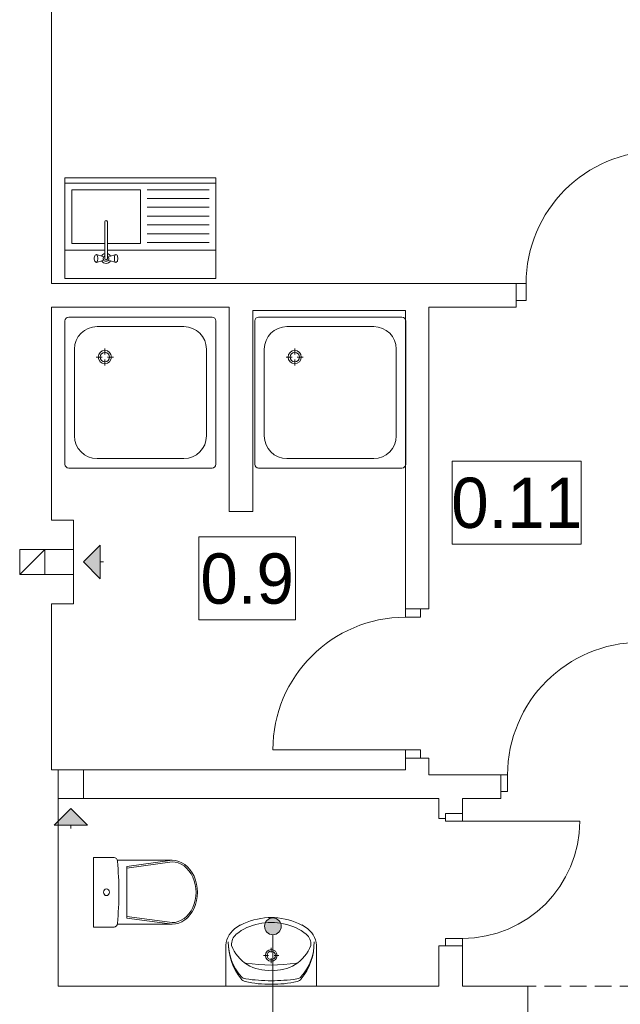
# Model space of a CAD drawing. Extents: x -528673 to -468586, y 24609 to 131944.
# Tile 18 of 87: x -485300 to -481718, y 38426 to 44298. Entities that reach past the tile are written whole.
import ezdxf

# ---------------------------------------------------------------- set-up
doc = ezdxf.new("R2010")
doc.units = 0
doc.header["$MEASUREMENT"] = 0
doc.linetypes.add('Krawędzie ukryte', pattern=[150, 100, -50])
for name, color, linetype in [('#PODKŁAD', 252, 'Continuous'), ('INWENT RURY SPUSTOWE', 252, 'Continuous'), ('INWENT wyposarzenie', 252, 'Continuous'), ('Istniejące kominy', 252, 'Continuous')]:
    doc.layers.add(name, color=color, linetype=linetype)
for name, color, linetype, lineweight in [('INWENT OPISY_Nr_Pióra__21', 252, 'Continuous', 9), ('INWENT RURY SPUSTOWE_Nr_Pióra__21', 252, 'Continuous', 9), ('INWENT wyposarzenie_Nr_Pióra__21', 252, 'Continuous', 9), ('INWENT. DRZWI_Nr_Pióra__5', 252, 'Continuous', 13), ('INWENT.ŚCIANY_Nr_Pióra__1', 252, 'Continuous', 25), ('Istniejące kominy_Nr_Pióra__21', 252, 'Continuous', 9), ('Istniejące stropy_Nr_Pióra__5', 252, 'Continuous', 13)]:
    doc.layers.add(name, color=color, linetype=linetype, lineweight=lineweight)
doc.styles.add('GENERATED_STYLE_3', font='txt')

# ---------------------------------------------------------------- blocks, each defined once
blk = doc.blocks.new('Symbol Umywalka 14_159', base_point=(-483530.2, 38944.6))
at = {"layer": 'INWENT wyposarzenie_Nr_Pióra__21', "linetype": 'Continuous'}
for p, q in [((-484070.2, 38534.5), (-484070.2, 38763)), ((-483800.1, 38734.5), (-483800.1, 38763.3)), ((-483530.2, 38534.5), (-483530.2, 38763)), ((-483845.6, 38717.9), (-483816.7, 38717.9)), ((-483800.1, 38672.4), (-483800.1, 38701.2)), ((-483783.4, 38717.9), (-483754.6, 38717.9)), ((-483530.2, 38534.5), (-484070.2, 38534.5)), ((-483885.2, 38534.5), (-483715.1, 38534.5))]:
    blk.add_line(p, q, dxfattribs=at)
for radius in [35, 25]:
    blk.add_circle((-483800.1, 38717.9), radius, dxfattribs=at)
for centre, radius, start, end in [((-483786.5, 38500.9), 444.2, 94.20524, 116.2597), ((-483800.2, 38674.6), 270, 85.98758, 94.01242), ((-483813.9, 38500.9), 444.2, 63.7403, 85.79476), ((-483933, 38768.9), 137.4, 128.74542, 182.45518), ((-483885.9, 38710), 212.8, 117.15714, 128.68481), ((-483823.6, 38617.2), 293, 99.99776, 129.28506), ((-483800.2, 38597.9), 316.7, 76.43339, 103.56661), ((-483776.8, 38617.2), 293, 50.71494, 80.00224), ((-483714.4, 38710), 212.8, 51.31519, 62.84286), ((-483667.4, 38768.9), 137.4, 357.54482, 51.25458), ((-483956.2, 38782.7), 80.9, 130.80161, 183.93061), ((-483644.2, 38782.7), 80.9, 356.06939, 49.19839), ((-483716.6, 38792.5), 339.6, 179.01528, 219.25775), ((-483751.1, 38794.4), 305.1, 179.24582, 221.39804), ((-483813.1, 38865.6), 240.7, 201.55193, 237.15578), ((-483787.3, 38865.6), 240.7, 302.84422, 338.44807), ((-483883.7, 38792.7), 339.6, 320.66478, 0.90725), ((-483849.2, 38794.4), 305.1, 318.52449, 0.67671), ((-483800.1, 39645.3), 984.9, 261.17957, 278.82655), ((-483819.5, 38869.4), 240.6, 238.94394, 274.60598), ((-483780.9, 38869.4), 240.6, 265.39402, 301.05606), ((-483946.2, 38622.4), 45, 221.39803, 262.09208), ((-483654.3, 38622.2), 45, 277.83045, 318.52449), ((-483944.8, 38606.1), 45, 219.25775, 257.22851), ((-483805.3, 39221.4), 675.9, 257.22851, 270.43281), ((-483793.7, 39720.6), 1153.8, 262.09208, 269.67755), ((-483794.4, 39221.4), 675.9, 269.48972, 282.69402), ((-483805.4, 39720.6), 1153.8, 270.24498, 277.83045), ((-483655.8, 38605.9), 45, 282.69402, 320.66478)]:
    blk.add_arc(centre, radius, start, end, dxfattribs=at)
blk = doc.blocks.new('Symbol WC 2 14_160', base_point=(-484860.2, 38887.3))
at = {"layer": 'INWENT wyposarzenie_Nr_Pióra__21', "linetype": 'Continuous'}
for p, q in [((-484860.2, 38887.3), (-484860.2, 39301.8)), ((-484860.2, 39301.8), (-484737.6, 39301.8)), ((-484718.1, 39285.4), (-484391.2, 39285.4)), ((-484391.7, 39285.4), (-484660.5, 39248.2)), ((-484391.7, 39275.6), (-484660.5, 39238.5)), ((-484660.5, 39094.5), (-484660.5, 39248.2)), ((-484660.5, 39094.5), (-484660.5, 38940.8)), ((-484391.7, 38913.4), (-484660.5, 38950.6)), ((-484391.7, 38903.7), (-484660.5, 38940.8)), ((-484860.2, 38887.3), (-484737.6, 38887.3)), ((-484717.9, 38903.7), (-484391.2, 38903.7))]:
    blk.add_line(p, q, dxfattribs=at)
for centre, major_axis, ratio, start_param, end_param in [((-484737.6, 39277.7), (0, 24.1), 0.857479, 4.812804, 6.283185), ((-484391.2, 39094.5), (0, -190.8), 0.791506, 0, 3.141593), ((-486229.5, 39094.5), (0, 1773.6), 0.857479, 4.60742, 4.817236), ((-484391.7, 39094.5), (0, -181.1), 0.790357, 0, 3.141593), ((-484737.6, 38911.3), (0, 24.1), 0.857479, 3.141593, 4.602988)]:
    blk.add_ellipse(centre, major_axis=major_axis, ratio=ratio, start_param=start_param, end_param=end_param, dxfattribs=at)
blk.add_ellipse((-484782.8, 39094.5), major_axis=(0, 20.1), ratio=0.857479, dxfattribs=at)
blk = doc.blocks.new('Symbol Brodzik 14_161', base_point=(-485030.2, 41624.5))
at = {"layer": 'INWENT wyposarzenie_Nr_Pióra__21', "linetype": 'Continuous'}
for p, q in [((-484152.6, 42524.5), (-485007.6, 42524.5)), ((-485030.1, 41647), (-485030.1, 42502)), ((-484321.4, 42468.3), (-484838.9, 42468.3)), ((-484130.1, 41647), (-484130.1, 42502)), ((-484973.9, 41815.8), (-484973.9, 42333.3)), ((-484807.9, 42286.7), (-484843.5, 42286.7)), ((-484792.3, 42337.9), (-484792.3, 42302.3)), ((-484741.2, 42286.7), (-484776.8, 42286.7)), ((-484186.4, 41815.8), (-484186.4, 42333.3)), ((-484792.3, 42271.2), (-484792.3, 42235.6)), ((-484321.4, 41680.8), (-484838.9, 41680.8)), ((-484152.6, 41624.5), (-485007.6, 41624.5))]:
    blk.add_line(p, q, dxfattribs=at)
for radius in [39.4, 28.1]:
    blk.add_circle((-484792.3, 42286.7), radius, dxfattribs=at)
for centre, radius, start, end in [((-485007.6, 42502), 22.5, 90, 180), ((-484152.6, 42502), 22.5, 0, 90), ((-484838.9, 42333.3), 135, 90, 180), ((-484321.4, 42333.3), 135, 0, 90), ((-484838.9, 41815.8), 135, 180, 270), ((-484321.4, 41815.8), 135, 270, 0), ((-485007.6, 41647), 22.5, 180, 270), ((-484152.6, 41647), 22.5, 270, 0)]:
    blk.add_arc(centre, radius, start, end, dxfattribs=at)
blk = doc.blocks.new('Symbol Brodzik 14_162', base_point=(-483897.9, 41624.5))
at = {"layer": 'INWENT wyposarzenie_Nr_Pióra__21', "linetype": 'Continuous'}
for p, q in [((-483020.3, 42524.5), (-483875.3, 42524.5)), ((-483897.8, 41647), (-483897.8, 42502)), ((-483189.1, 42468.3), (-483706.6, 42468.3)), ((-482997.8, 41647), (-482997.8, 42502)), ((-483841.6, 41815.8), (-483841.6, 42333.3)), ((-483675.6, 42286.7), (-483711.2, 42286.7)), ((-483660, 42337.9), (-483660, 42302.3)), ((-483608.9, 42286.7), (-483644.5, 42286.7)), ((-483054.1, 41815.8), (-483054.1, 42333.3)), ((-483660, 42271.2), (-483660, 42235.6)), ((-483189.1, 41680.8), (-483706.6, 41680.8)), ((-483020.3, 41624.5), (-483875.3, 41624.5))]:
    blk.add_line(p, q, dxfattribs=at)
for radius in [39.4, 28.1]:
    blk.add_circle((-483660, 42286.7), radius, dxfattribs=at)
for centre, radius, start, end in [((-483875.3, 42502), 22.5, 90, 180), ((-483020.3, 42502), 22.5, 0, 90), ((-483706.6, 42333.3), 135, 90, 180), ((-483189.1, 42333.3), 135, 0, 90), ((-483706.6, 41815.8), 135, 180, 270), ((-483189.1, 41815.8), 135, 270, 0), ((-483875.3, 41647), 22.5, 180, 270), ((-483020.3, 41647), 22.5, 270, 0)]:
    blk.add_arc(centre, radius, start, end, dxfattribs=at)
blk = doc.blocks.new('Linia_1', base_point=(-484995.2, 39594.5))
at = {"layer": 'Istniejące kominy_Nr_Pióra__21', "linetype": 'Continuous'}
blk.add_hatch(color=256, dxfattribs=at).paths.add_polyline_path([(-484995.2, 39594.5), (-484895.2, 39494.5), (-485095.2, 39494.5)], flags=0)
for p, q in [((-484995.2, 39594.5), (-485095.2, 39494.5)), ((-484995.2, 39594.5), (-484895.2, 39494.5)), ((-484895.2, 39494.5), (-485095.2, 39494.5)), ((-484995.2, 39494.5), (-484995.2, 39474.5))]:
    blk.add_line(p, q, dxfattribs=at)
blk = doc.blocks.new('Linia_2', base_point=(-484920.2, 41064.5))
at = {"layer": 'Istniejące kominy_Nr_Pióra__21', "linetype": 'Continuous'}
blk.add_hatch(color=256, dxfattribs=at).paths.add_polyline_path([(-484920.2, 41064.5), (-484820.2, 41164.5), (-484820.2, 40964.5)], flags=0)
for p, q in [((-484920.2, 41064.5), (-484820.2, 41164.5)), ((-484820.2, 41164.5), (-484820.2, 40964.5)), ((-484920.2, 41064.5), (-484820.2, 40964.5)), ((-484820.2, 41064.5), (-484800.2, 41064.5))]:
    blk.add_line(p, q, dxfattribs=at)
blk = doc.blocks.new('Linia_3', base_point=(-483790, 36765.6))
at = {"layer": 'INWENT RURY SPUSTOWE_Nr_Pióra__21', "linetype": 'Continuous'}
blk.add_hatch(color=256, dxfattribs=at).paths.add_polyline_path([(-483740, 38891.5), (-483743.8, 38910.7), (-483754.6, 38926.9), (-483770.9, 38937.7), (-483790, 38941.5), (-483809.1, 38937.7), (-483825.3, 38926.9), (-483836.2, 38910.7), (-483840, 38891.5), (-483836.2, 38872.4), (-483825.3, 38856.2), (-483809.1, 38845.4), (-483790, 38841.5), (-483770.9, 38845.4), (-483754.6, 38856.2), (-483743.8, 38872.4)], flags=0)
blk.add_line((-483790, 36765.6), (-483790, 38841.5), dxfattribs=at)
blk.add_circle((-483790, 38891.5), 50, dxfattribs=at)
blk = doc.blocks.new('PARTER')
at = {"layer": 'INWENT wyposarzenie_Nr_Pióra__21', "color": 252, "linetype": 'Continuous', "lineweight": 15}
for p, q in [((-485030.2, 43354.5), (-485030.2, 43304.5)), ((-485030.2, 43354.5), (-484130.2, 43354.5)), ((-485030.2, 43354.5), (-485030.2, 42754.5)), ((-484130.2, 43354.5), (-484130.2, 43304.5)), ((-484130.2, 43354.5), (-484130.2, 42754.5)), ((-485030.2, 43324.5), (-484130.2, 43324.5)), ((-485030.2, 42924.5), (-485030.2, 43324.5)), ((-484990.2, 43284.5), (-484990.2, 42964.5)), ((-484580.2, 43284.5), (-484990.2, 43284.5)), ((-484580.2, 42964.5), (-484580.2, 43284.5)), ((-484540.2, 43284.5), (-484170.2, 43284.5)), ((-484130.2, 43324.5), (-484130.2, 42924.5)), ((-484540.2, 43232), (-484170.2, 43232)), ((-484540.2, 43179.5), (-484170.2, 43179.5)), ((-484540.2, 43127), (-484170.2, 43127)), ((-484793.1, 42873.1), (-484793.1, 43093.4)), ((-484777.3, 43093.4), (-484777.3, 42873.1)), ((-484540.2, 43074.5), (-484170.2, 43074.5)), ((-484540.2, 43022), (-484170.2, 43022)), ((-484990.2, 42964.5), (-484793.1, 42964.5)), ((-484777.3, 42964.5), (-484580.2, 42964.5)), ((-484540.2, 42969.5), (-484170.2, 42969.5)), ((-484793.1, 42924.5), (-485030.2, 42924.5)), ((-484855.1, 42878), (-484854.3, 42884.5)), ((-484855.1, 42871.1), (-484855.1, 42878)), ((-484854.3, 42864.5), (-484855.1, 42871.1)), ((-484854.3, 42884.5), (-484852.8, 42889.9)), ((-484852.8, 42889.9), (-484850.8, 42893.3)), ((-484845.6, 42897.1), (-484850.8, 42893.3)), ((-484845.6, 42897.1), (-484842.8, 42898.5)), ((-484842.8, 42898.5), (-484840, 42897.1)), ((-484805.3, 42886.6), (-484842.8, 42898.5)), ((-484840, 42897.1), (-484837.5, 42892.9)), ((-484837.5, 42892.9), (-484835.7, 42886.5)), ((-484835.7, 42886.5), (-484834.7, 42878.7)), ((-484834.7, 42870.4), (-484835.7, 42862.5)), ((-484834.7, 42878.7), (-484834.7, 42870.4)), ((-484130.2, 42924.5), (-484777.3, 42924.5)), ((-484765.1, 42886.6), (-484727.6, 42898.5)), ((-484735.7, 42878.7), (-484734.7, 42886.5)), ((-484735.7, 42870.4), (-484735.7, 42878.7)), ((-484734.7, 42862.5), (-484735.7, 42870.4)), ((-484734.7, 42886.5), (-484732.9, 42892.9)), ((-484732.9, 42892.9), (-484730.4, 42897.1)), ((-484730.4, 42897.1), (-484727.6, 42898.5)), ((-484727.6, 42898.5), (-484724.8, 42897.1)), ((-484724.8, 42897.1), (-484719.6, 42893.3)), ((-484719.6, 42893.3), (-484717.6, 42889.9)), ((-484717.6, 42889.9), (-484716, 42884.5)), ((-484716, 42884.5), (-484715.2, 42878)), ((-484715.2, 42871.1), (-484716, 42864.5)), ((-484715.2, 42878), (-484715.2, 42871.1)), ((-484852.8, 42859.2), (-484854.3, 42864.5)), ((-484850.8, 42855.7), (-484852.8, 42859.2)), ((-484845.6, 42852), (-484850.8, 42855.7)), ((-484842.8, 42850.5), (-484845.6, 42852)), ((-484805.3, 42862.5), (-484842.8, 42850.5)), ((-484840, 42852), (-484842.8, 42850.5)), ((-484837.5, 42856.2), (-484840, 42852)), ((-484835.7, 42862.5), (-484837.5, 42856.2)), ((-484765.1, 42862.5), (-484727.6, 42850.5)), ((-484732.9, 42856.2), (-484734.7, 42862.5)), ((-484730.4, 42852), (-484732.9, 42856.2)), ((-484727.6, 42850.5), (-484730.4, 42852)), ((-484724.8, 42852), (-484727.6, 42850.5)), ((-484724.8, 42852), (-484719.6, 42855.7)), ((-484717.6, 42859.2), (-484719.6, 42855.7)), ((-484716, 42864.5), (-484717.6, 42859.2)), ((-484130.2, 42754.5), (-485030.2, 42754.5))]:
    blk.add_line(p, q, dxfattribs=at)
for centre, radius, start, end in [((-484785.2, 43093.4), 7.88, 0, 180), ((-484785.2, 42874.5), 30, 105.22531, 152.02347), ((-484785.2, 42874.5), 16.8, 118.05488, 61.94512), ((-484785.2, 42874.5), 8, 190, 350), ((-484785.2, 42874.5), 30, 27.97653, 74.77469), ((-484785.2, 42874.5), 30, 207.97653, 332.02347)]:
    blk.add_arc(centre, radius, start, end, dxfattribs=at)
at = {"layer": 'INWENT. DRZWI_Nr_Pióra__5', "color": 252, "linetype": 'Continuous', "lineweight": 15}
for p, q in [((-482340.2, 42724.5), (-482280.2, 42724.5)), ((-482280.2, 42724.5), (-482280.2, 42624.5)), ((-482280.2, 42624.5), (-482340.2, 42624.5)), ((-483000.2, 40784.5), (-483000.2, 40734.5)), ((-482910.2, 40734.5), (-482910.2, 40784.5)), ((-483000.2, 40734.5), (-482910.2, 40734.5)), ((-483000.2, 39944.5), (-483790.2, 39944.5)), ((-483000.2, 39894.5), (-483000.2, 39944.5)), ((-483000.2, 39944.5), (-482910.2, 39944.5)), ((-482910.2, 39944.5), (-482910.2, 39894.5)), ((-482430.2, 39794.5), (-482390.2, 39794.5)), ((-482390.2, 39794.5), (-482390.2, 39694.5)), ((-482390.2, 39694.5), (-482430.2, 39694.5)), ((-482760.2, 39519.5), (-482760.2, 39564.5)), ((-482660.2, 39564.5), (-482660.2, 39519.5)), ((-482660.2, 39519.5), (-482760.2, 39519.5)), ((-482660.2, 39519.5), (-481960.2, 39519.5)), ((-482660.2, 38819.5), (-482760.2, 38819.5)), ((-482760.2, 38819.5), (-482760.2, 38774.5)), ((-482660.2, 38774.5), (-482660.2, 38819.5))]:
    blk.add_line(p, q, dxfattribs=at)
for centre, radius, start, end in [((-481490.2, 42724.5), 790, 90, 180), ((-483000.2, 39944.5), 790, 90, 180), ((-481600.2, 39794.5), 790, 90, 180), ((-482660.2, 39519.5), 700, 270, 0)]:
    blk.add_arc(centre, radius, start, end, dxfattribs=at)
at = {"layer": 'INWENT.ŚCIANY_Nr_Pióra__1', "color": 252, "linetype": 'Continuous', "lineweight": 15}
for p, q in [((-485110.2, 42724.5), (-485110.2, 46604.5)), ((-485110.2, 42724.5), (-482340.2, 42724.5)), ((-482340.2, 42584.5), (-482340.2, 42724.5)), ((-484050.2, 42584.5), (-485110.2, 42584.5)), ((-485110.2, 41314.5), (-485110.2, 42584.5)), ((-484050.2, 41364.5), (-484050.2, 42584.5)), ((-482860.2, 42584.5), (-482340.2, 42584.5)), ((-482860.2, 40784.5), (-482860.2, 42584.5)), ((-483000.2, 42564.5), (-483910.2, 42564.5)), ((-483910.2, 42564.5), (-483910.2, 41364.5)), ((-483000.2, 40784.5), (-483000.2, 42564.5)), ((-483910.2, 41364.5), (-484050.2, 41364.5)), ((-484980.2, 41314.5), (-485110.2, 41314.5)), ((-484980.2, 40814.5), (-484980.2, 41314.5)), ((-485110.2, 40814.5), (-484980.2, 40814.5)), ((-485110.2, 39824.5), (-485110.2, 40814.5)), ((-482860.2, 40784.5), (-483000.2, 40784.5)), ((-482860.2, 39894.5), (-483000.2, 39894.5)), ((-483000.2, 39894.5), (-483000.2, 39824.5)), ((-482860.2, 39794.5), (-482860.2, 39894.5)), ((-483000.2, 39824.5), (-485110.2, 39824.5)), ((-482860.2, 39794.5), (-482430.2, 39794.5)), ((-482430.2, 39654.5), (-482430.2, 39794.5)), ((-482800.2, 39654.5), (-485070.2, 39654.5)), ((-485070.2, 39654.5), (-485070.2, 38534.5)), ((-482800.2, 39534.5), (-482800.2, 39654.5)), ((-482660.2, 39654.5), (-482430.2, 39654.5)), ((-482660.2, 39564.5), (-482660.2, 39654.5)), ((-482800.2, 39534.5), (-482760.2, 39534.5)), ((-482760.2, 39535.2), (-482760.2, 39564.5)), ((-482760.2, 39564.5), (-482660.2, 39564.5)), ((-482800.2, 38534.5), (-482800.2, 38774.5)), ((-482800.2, 38774.5), (-482660.2, 38774.5)), ((-482660.2, 38534.5), (-482660.2, 38774.5)), ((-485070.2, 38534.5), (-482800.2, 38534.5)), ((-482270.2, 38534.5), (-482660.2, 38534.5)), ((-482270.2, 38024.5), (-482270.2, 38534.5))]:
    blk.add_line(p, q, dxfattribs=at)
at = {"layer": 'Istniejące kominy_Nr_Pióra__21', "color": 252, "linetype": 'Continuous', "lineweight": 15}
for p, q in [((-485300.2, 40989.5), (-485300.2, 41139.5)), ((-485300.2, 41139.5), (-484980.2, 41139.5)), ((-485300.2, 40989.5), (-485150.2, 41139.5)), ((-485150.2, 41139.5), (-485150.2, 40989.5)), ((-484980.2, 40989.5), (-485300.2, 40989.5)), ((-485070.2, 39654.5), (-485070.2, 39824.5)), ((-484920.2, 39824.5), (-484920.2, 39654.5))]:
    blk.add_line(p, q, dxfattribs=at)
at = {"layer": 'Istniejące stropy_Nr_Pióra__5', "color": 252, "linetype": 'Krawędzie ukryte', "lineweight": 15}
blk.add_line((-481320.2, 38534.5), (-482270.2, 38534.5), dxfattribs=at)
at = {"layer": 'INWENT RURY SPUSTOWE', "color": 252, "linetype": 'Continuous', "lineweight": 15}
blk.add_blockref('Linia_3', (-483790, 36765.6), dxfattribs=at)
at = {"layer": 'INWENT wyposarzenie', "color": 252, "linetype": 'Continuous', "lineweight": 15}
for name, p in [('Symbol Brodzik 14_161', (-485030.2, 41624.5)), ('Symbol Brodzik 14_162', (-483897.9, 41624.5)), ('Symbol WC 2 14_160', (-484860.2, 38887.3)), ('Symbol Umywalka 14_159', (-483530.2, 38944.6))]:
    blk.add_blockref(name, p, dxfattribs=at)
at = {"layer": 'Istniejące kominy', "color": 252, "linetype": 'Continuous', "lineweight": 15}
for name, p in [('Linia_2', (-484920.2, 41064.5)), ('Linia_1', (-484995.2, 39594.5))]:
    blk.add_blockref(name, p, dxfattribs=at)
at = {"color": 252, "linetype": 'Continuous', "lineweight": 15, "ltscale": 1936445.016555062}
blk.add_wipeout([(-482720.2, 41665.3), (-481952.2, 41665.3), (-481952.2, 41171.1), (-482720.2, 41171.1)], dxfattribs=at).dxf.layer = 'INWENT OPISY_Nr_Pióra__21'
at = {"layer": 'INWENT OPISY_Nr_Pióra__21', "color": 252, "linetype": 'Continuous', "lineweight": 15, "flags": 128}
blk.add_lwpolyline([(-482720.2, 41665.3), (-481952.2, 41665.3), (-481952.2, 41171.1), (-482720.2, 41171.1)], close=True, dxfattribs=at)
at = {"layer": 'INWENT OPISY_Nr_Pióra__21', "color": 252, "linetype": 'Continuous', "lineweight": 15, "insert": (-482336.2, 41263.1), "char_height": 300, "attachment_point": 8, "style": 'GENERATED_STYLE_3'}
blk.add_mtext('{0.11 }', dxfattribs=at)
at = {"color": 252, "linetype": 'Continuous', "lineweight": 15, "ltscale": 1942698.264865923}
blk.add_wipeout([(-484231.7, 41213.6), (-483655.7, 41213.6), (-483655.7, 40719.4), (-484231.7, 40719.4)], dxfattribs=at).dxf.layer = 'INWENT OPISY_Nr_Pióra__21'
at = {"layer": 'INWENT OPISY_Nr_Pióra__21', "color": 252, "linetype": 'Continuous', "lineweight": 15, "flags": 128}
blk.add_lwpolyline([(-484231.7, 41213.6), (-483655.7, 41213.6), (-483655.7, 40719.4), (-484231.7, 40719.4)], close=True, dxfattribs=at)
at = {"layer": 'INWENT OPISY_Nr_Pióra__21', "color": 252, "linetype": 'Continuous', "lineweight": 15, "insert": (-483943.7, 40811.2), "char_height": 300, "attachment_point": 8, "style": 'GENERATED_STYLE_3'}
blk.add_mtext('{0.9 }', dxfattribs=at)

msp = doc.modelspace()

# ---------------------------------------------------------------- block references
at = {"layer": '#PODKŁAD'}
msp.add_blockref('PARTER', (0, 0), dxfattribs=at)

doc.saveas('drawing.dxf')
